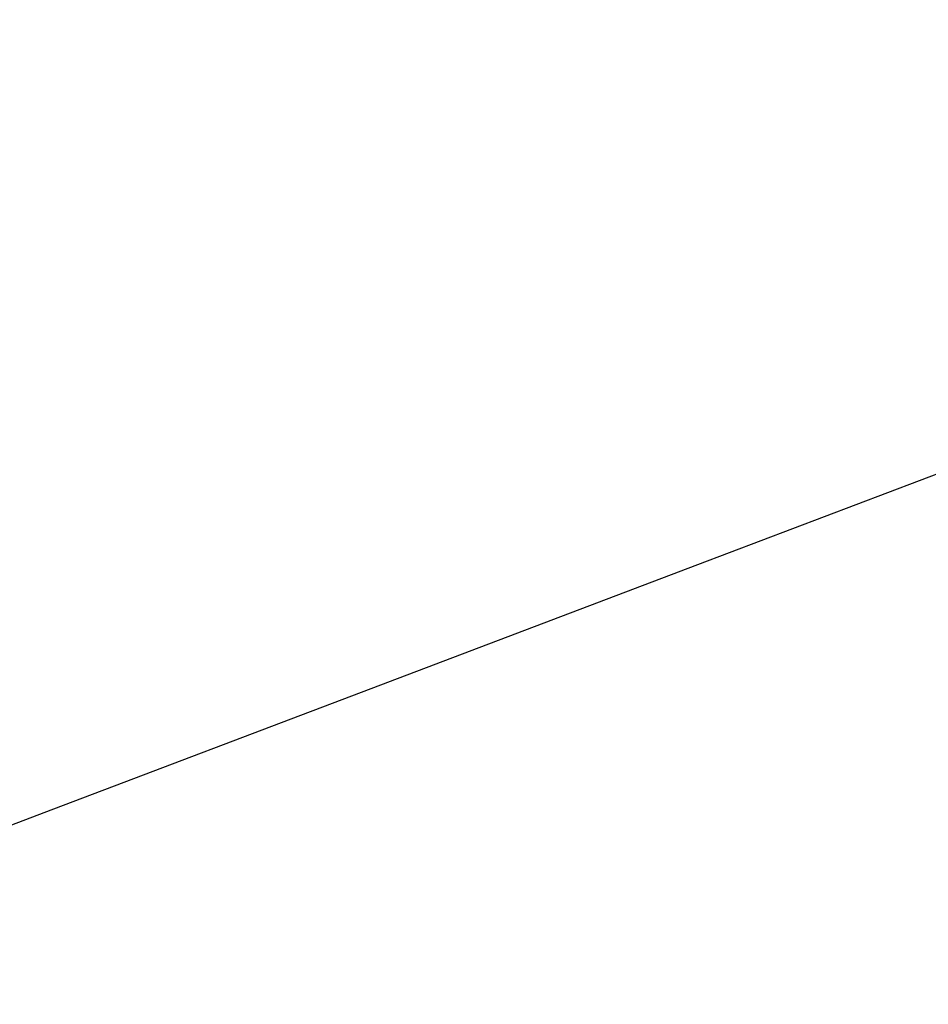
# Model space of a CAD drawing. Header units: millimetres. Extents: x -243.9 to -229.5, y -3.7 to 10.8.
# Tile 104 of 256: x -239.5989 to -239.5583, y 2.3919 to 2.4359. Entities that reach past the tile are written whole.
import ezdxf

# ---------------------------------------------------------------- set-up
doc = ezdxf.new("R2010")
doc.units = ezdxf.units.MM
doc.header["$MEASUREMENT"] = 0
doc.layers.add('Default', color=7, linetype='Continuous', true_color=0x000000)

msp = doc.modelspace()

# ---------------------------------------------------------------- linework, layer by layer
at = {"layer": 'Default'}
msp.add_open_spline([(-233.690532, 3.75, 128.804588), (-233.690313, 4.136108, 128.804588), (-233.844103, 4.90838, 128.804588), (-234.508915, 5.903472, 128.804588), (-235.339376, 6.449053, 128.804588), (-236.084572, 6.664703, 128.804588), (-236.841333, 6.736961, 128.804588), (-237.798893, 6.546505, 128.804588), (-238.623711, 5.995299, 128.804588), (-239.123265, 5.380749, 128.804588), (-239.395458, 4.857328, 128.804588), (-239.555341, 4.305999, 128.804588), (-239.627427, 3.549175, 128.804588), (-239.437084, 2.591657, 128.804588), (-238.885806, 1.766812, 128.804588), (-238.271295, 1.267272, 128.804588), (-237.747853, 0.995071, 128.804588), (-237.196534, 0.835193, 128.804588), (-236.439705, 0.763104, 128.804588), (-235.48219, 0.953449, 128.804588), (-234.657343, 1.504726, 128.804588), (-234.157804, 2.119237, 128.804588), (-233.885609, 2.642669, 128.804588), (-233.725632, 3.194043, 128.804588), (-233.690488, 3.564637, 128.804588), (-233.690532, 3.75, 128.804588)], degree=3, knots=[0, 0, 0, 0, 1.158433, 2.316866, 3.521729, 4.07773, 4.633732, 5.792165, 6.950598, 7.55303, 8.155461, 8.711463, 9.267464, 10.425897, 11.58433, 12.186762, 12.789193, 13.345195, 13.901196, 15.059629, 16.218062, 16.820494, 17.422925, 17.978927, 18.534928, 18.534928, 18.534928, 18.534928], dxfattribs=at)
for points in [[(-239.58466, 2.932811, 127.848938), (-240.864437, 2.68183, 123.515604), (-242.144213, 2.430849, 119.182271), (-243.423989, 2.179868, 114.848938)], [(-239.558694, 2.571627, 127.848938), (-240.826936, 2.160118, 123.515604), (-242.095178, 1.748609, 119.182271), (-243.363421, 1.337101, 114.848938)], [(-239.510183, 2.433711, 127.848938), (-240.756871, 1.960905, 123.515604), (-242.003559, 1.488098, 119.182271), (-243.250248, 1.015292, 114.848938)]]:
    msp.add_open_spline(points, degree=3, dxfattribs=at)

doc.saveas('drawing.dxf')
